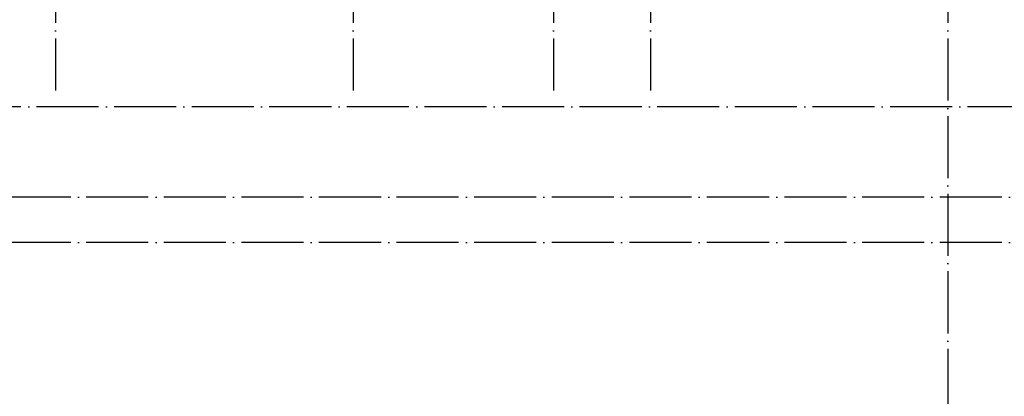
# Model space of a CAD drawing. Header units: millimetres. Extents: x 1112040 to 6903494, y -332921 to -150905.
# Tile 36 of 153: x 1485886 to 1501115, y -194402 to -188577. Entities that reach past the tile are written whole.
import ezdxf

# ---------------------------------------------------------------- set-up
doc = ezdxf.new("R2010")
doc.units = ezdxf.units.MM
doc.linetypes.add('ACAD_ISO04W100', pattern=[30, 24, -3, 0, -3])
doc.layers.add('os', color=253, linetype='Continuous')

msp = doc.modelspace()

# ---------------------------------------------------------------- linework, layer by layer
at = {"layer": 'os', "linetype": 'ACAD_ISO04W100', "ltscale": 40}
for p, q in [((1486441.8, -164865.7), (1486441.8, -189673.6)), ((1491041.8, -164865.7), (1491041.8, -189673.6)), ((1494141.8, -164865.7), (1494141.8, -189673.6)), ((1495641.8, -164865.7), (1495641.8, -189673.6)), ((1500241.8, -164865.7), (1500241.8, -226089.4)), ((1532710.3, -189921.9), (1484191.9, -189921.9)), ((1546680, -191321.9), (1484191.9, -191321.9)), ((1546680, -192021.9), (1484191.9, -192021.9))]:
    msp.add_line(p, q, dxfattribs=at)

doc.saveas('drawing.dxf')
